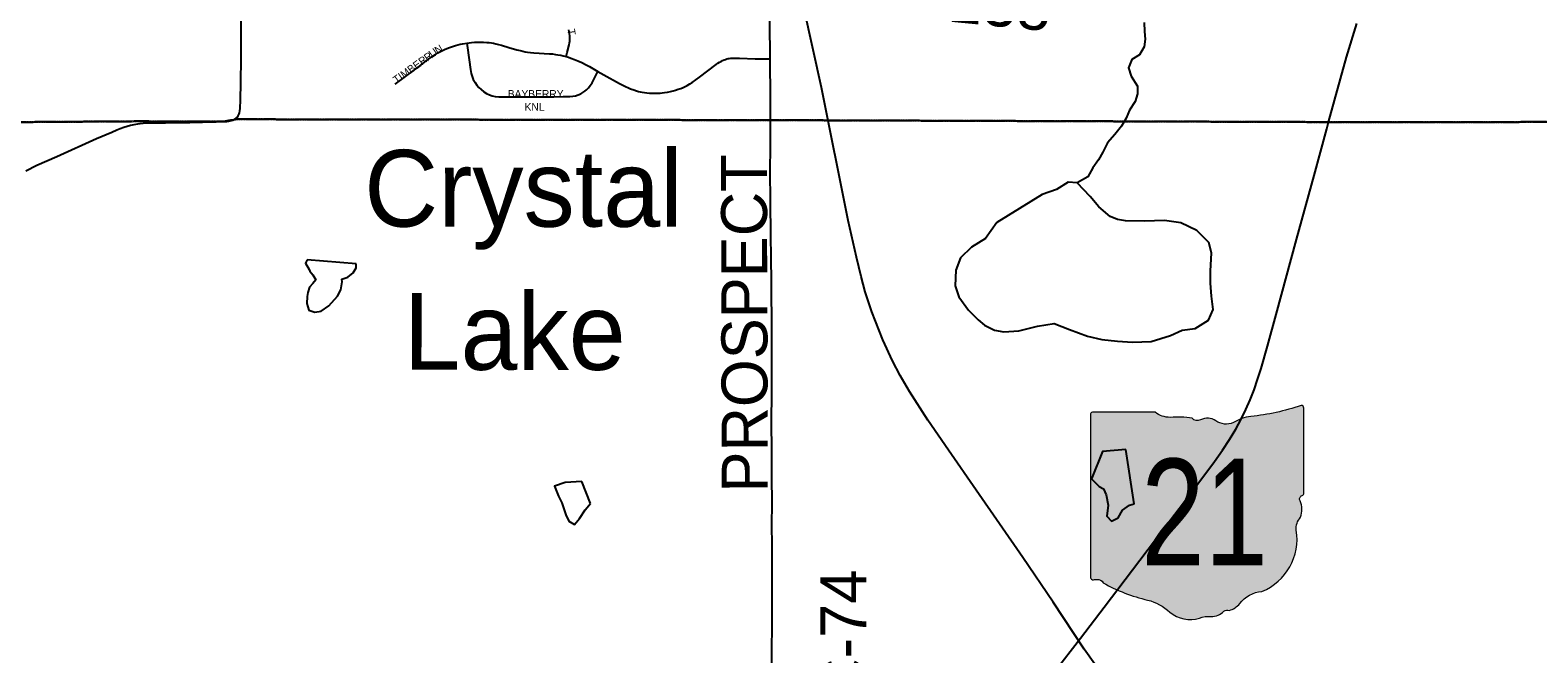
# Model space of a CAD drawing. Header units: feet. Extents: x 2113747 to 2516209, y 960708 to 1356798.
# Tile 99 of 206: x 2310362 to 2320205, y 1140798 to 1144868. Entities that reach past the tile are written whole.
import ezdxf
from ezdxf.enums import TextEntityAlignment as Align

# ---------------------------------------------------------------- set-up
doc = ezdxf.new("R2010")
doc.units = ezdxf.units.FT
doc.header["$LTSCALE"] = 50
doc.header["$MEASUREMENT"] = 0
doc.linetypes.add('OhDOT_USTN3', pattern=[0.22, 0.165, -0.055])
doc.linetypes.add('rr2', pattern=[0])
for name, color, linetype in [('0_Xref', 7, 'Continuous'), ('GM_X_County_Road', 3, 'Continuous'), ('GM_X_County_Road_Text', 3, 'Continuous'), ('GM_X_Minor_Lake', 5, 'Continuous'), ('GM_X_Minor_Lake_Text', 5, 'Continuous'), ('GM_X_Minor_River', 5, 'Continuous'), ('GM_X_Rail_Line', 251, 'rr2'), ('GM_X_State_Location', 251, 'Continuous'), ('GM_X_State_Route', 1, 'Continuous'), ('GM_X_State_Shield', 251, 'Continuous'), ('GM_X_Township', 251, 'OhDOT_USTN3'), ('GM_X_Township_Road', 4, 'Continuous'), ('GM_X_Township_Subdivision', 4, 'Continuous'), ('GM_X_Township_Subdivision_Text', 4, 'Continuous')]:
    doc.layers.add(name, color=color, linetype=linetype)
doc.styles.add('Styledgn030', font='dgn030.shx')
doc.styles.add('Styledgn031', font='dgn031.shx')

# ---------------------------------------------------------------- blocks, each defined once
blk = doc.blocks.new('M1-H5_222')
at = {"layer": 'GM_X_State_Shield', "linetype": 'Continuous', "true_color": 0x1e0000}
h = blk.add_hatch(color=18, dxfattribs=at)
edge = h.paths.add_edge_path()
edge.add_line((711.5512748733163, 89.69038223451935), (711.5512748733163, 642.4292893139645))
edge.add_line((711.5512748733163, 642.4292893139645), (711.4519030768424, 642.5278091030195))
edge.add_arc((696.1098771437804, 644.7216615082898), 15.49808853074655, 351.8620861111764, 457.7380000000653)
edge.add_line((694.0231617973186, 660.0786262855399), (694.0231846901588, 660.0786317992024))
edge.add_arc((215.6435505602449, 2056.797888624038), 1476.371144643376, 275.84446944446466, 288.906452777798, ccw=False)
edge.add_line((365.980108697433, 588.1009573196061), (365.9801066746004, 588.1009594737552))
edge.add_arc((403.9586955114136, 293.5157865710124), 297.023226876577, 97.346180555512, 120.7688527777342)
edge.add_line((252.0087886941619, 548.7294678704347), (252.0087824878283, 548.7294645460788))
edge.add_arc((204.6127072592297, 651.1715615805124), 112.8750246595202, 233.8562055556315, 294.82819166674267, ccw=False)
edge.add_line((138.0374625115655, 560.0205441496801), (138.037465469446, 560.0205424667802))
edge.add_arc((83.506273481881, 483.6645863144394), 93.82900905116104, 54.4666833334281, 119.1411305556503)
edge.add_line((37.81506425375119, 565.6169892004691), (37.8150645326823, 565.6169886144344))
edge.add_arc((17.25471621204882, 605.7913352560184), 45.12987980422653, 219.7920611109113, 297.10236944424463, ccw=False)
edge.add_line((-17.42182925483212, 576.9080659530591), (-17.42182979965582, 576.9080661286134))
edge.add_arc((-110.2402786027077, 23.03722839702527), 561.5943102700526, 80.48669166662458, 94.98826944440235)
edge.add_line((-159.0719053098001, 582.5045121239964), (-159.0719000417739, 582.5044846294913))
edge.add_arc((-162.1074610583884, 738.908484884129), 156.4334552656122, 231.6195055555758, 271.1118833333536, ccw=False)
edge.add_line((-259.2340128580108, 616.2795369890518), (-259.2015184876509, 616.2440637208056))
edge.add_line((-259.2015184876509, 616.2440637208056), (-666.9041242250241, 616.2440637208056))
edge.add_line((-666.9041242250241, 616.2440637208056), (-666.9412597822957, 616.2795633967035))
edge.add_arc((-664.6604070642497, 600.3135952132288), 16.1280634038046, 98.1301027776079, 188.1301027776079)
edge.add_line((-680.6263752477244, 598.0327424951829), (-680.6072733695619, 598.0636480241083))
edge.add_line((-680.6072733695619, 598.0636480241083), (-680.6072733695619, -458.5712582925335))
edge.add_line((-680.6072733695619, -458.5712582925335), (-680.6263743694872, -458.6079740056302))
edge.add_arc((-664.5151342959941, -460.8841950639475), 16.27123962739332, 171.9583861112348, 258.3066138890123)
edge.add_line((-667.8128957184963, -476.8177448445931), (-667.8128982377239, -476.8177416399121))
edge.add_arc((-662.0481153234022, -352.7818432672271), 124.169790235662, 267.3389944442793, 280.6038555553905)
edge.add_line((-639.1987016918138, -474.8311820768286), (-639.1987019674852, -474.831181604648))
edge.add_arc((-636.6434350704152, -519.531103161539), 44.77289778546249, 29.74838055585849, 93.27174722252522, ccw=False)
edge.add_line((-597.7710303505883, -497.315151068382), (-597.7710260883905, -497.315154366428))
edge.add_arc((-71.36636178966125, 429.8114385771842), 1066.145201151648, 240.4129222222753, 257.1985000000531)
edge.add_line((-307.596447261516, -609.8331817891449), (-307.5964406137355, -609.8331830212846))
edge.add_arc((-389.2220105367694, -933.2680402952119), 333.5758393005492, 47.18415555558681, 75.83597222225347, ccw=False)
edge.add_line((-162.5091320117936, -688.5761702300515), (-162.5091265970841, -688.5761749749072))
edge.add_arc((-28.44017917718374, -524.7737584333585), 211.673603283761, 230.7003722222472, 286.291836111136)
edge.add_line((30.94060543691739, -727.9476660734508), (30.94060344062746, -727.9476635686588))
edge.add_arc((93.86574833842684, -890.0948709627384), 173.9289818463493, 85.69512222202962, 111.2099472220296, ccw=False)
edge.add_line((106.9214873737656, -716.6565868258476), (106.9214872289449, -716.6565896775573))
edge.add_arc((109.328603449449, -603.9020136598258), 112.7802669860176, 268.7770194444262, 315.5492722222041)
edge.add_line((189.8371287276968, -682.8815425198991), (189.8371289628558, -682.8815423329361))
edge.add_arc((211.3496800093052, -706.2366200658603), 31.75294487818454, 65.75173055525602, 132.6484222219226, ccw=False)
edge.add_line((224.3903386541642, -677.2850962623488), (224.3903387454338, -677.285096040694))
edge.add_arc((197.810206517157, -560.9801045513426), 119.3036230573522, 282.8731916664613, 323.2771111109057)
edge.add_line((293.436455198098, -632.3171569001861), (293.4364594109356, -632.3171512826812))
edge.add_arc((454.0505528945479, -755.2192038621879), 202.2419381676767, 94.40312222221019, 142.576749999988, ccw=False)
edge.add_line((438.5237596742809, -553.5741685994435), (438.5237560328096, -553.574169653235))
edge.add_arc((298.347410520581, -211.9398530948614), 369.2741719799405, 292.3088861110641, 368.9858388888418)
edge.add_line((663.0894711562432, -154.2627927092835), (663.0894695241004, -154.2627859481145))
edge.add_arc((767.0788936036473, -141.6241802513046), 104.7546403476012, 136.8064972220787, 186.9295944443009, ccw=False)
edge.add_line((690.707915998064, -69.92335421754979), (690.7079167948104, -69.92335321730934))
edge.add_arc((555.3839252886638, -20.75759949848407), 143.978658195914, 340.0329638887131, 383.6495666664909)
edge.add_line((687.2706862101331, 36.99823405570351), (687.2706862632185, 36.99823372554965))
edge.add_arc((707.9709234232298, 49.11239851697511), 23.98442842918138, 107.943983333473, 210.3369666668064, ccw=False)
edge.add_line((700.5816322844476, 71.93018069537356), (700.5816327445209, 71.93017908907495))
edge.add_arc((695.0167986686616, 87.5547599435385), 16.58598520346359, 289.6038111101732, 367.7341305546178)
edge.add_line((711.4519046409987, 89.78684346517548), (711.4156001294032, 89.82605697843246))
edge.add_line((711.4156001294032, 89.82605697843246), (711.5512748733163, 89.69038223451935))
at = {"layer": 'GM_X_State_Shield', "color": 7, "linetype": 'Continuous', "lineweight": 13, "flags": 128}
blk.add_lwpolyline([(711.5512748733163, 89.69038223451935), (711.5512748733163, 642.4292893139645), (711.4519030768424, 642.5278091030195, 0.4979057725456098), (694.0231617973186, 660.0786262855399), (694.0231846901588, 660.0786317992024, -0.05705544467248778), (365.980108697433, 588.1009573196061), (365.9801066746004, 588.1009594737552, 0.1025580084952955), (252.0087886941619, 548.7294678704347), (252.0087824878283, 548.7294645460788, -0.272499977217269), (138.0374625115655, 560.0205441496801), (138.037465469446, 560.0205424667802, 0.2899328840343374), (37.81506425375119, 565.6169892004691), (37.8150645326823, 565.6169886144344, -0.3507354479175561), (-17.42182925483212, 576.9080659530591), (-17.42182979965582, 576.9080661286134, 0.06335965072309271), (-159.0719053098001, 582.5045121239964), (-159.0719000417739, 582.5044846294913, -0.1740440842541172), (-259.2340128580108, 616.2795369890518), (-259.2015184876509, 616.2440637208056), (-666.9041242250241, 616.2440637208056), (-666.9412597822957, 616.2795633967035, 0.414213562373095), (-680.6263752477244, 598.0327424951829), (-680.6072733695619, 598.0636480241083), (-680.6072733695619, -458.5712582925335), (-680.6263743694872, -458.6079740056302, 0.3956667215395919), (-667.8128957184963, -476.8177448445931), (-667.8128982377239, -476.8177416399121, 0.05794359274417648), (-639.1987016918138, -474.8311820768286), (-639.1987019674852, -474.831181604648, -0.2844960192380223), (-597.7710303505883, -497.315151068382), (-597.7710260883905, -497.315154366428, 0.0733721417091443), (-307.596447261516, -609.8331817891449), (-307.5964406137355, -609.8331830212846, -0.1256725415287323), (-162.5091320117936, -688.5761702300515), (-162.5091265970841, -688.5761749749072, 0.2474354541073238), (30.94060543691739, -727.9476660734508), (30.94060344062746, -727.9476635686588, -0.1117916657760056), (106.9214873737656, -716.6565868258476), (106.9214872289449, -716.6565896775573, 0.2069637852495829), (189.8371287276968, -682.8815425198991), (189.8371289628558, -682.8815423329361, -0.3004743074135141), (224.3903386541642, -677.2850962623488), (224.3903387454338, -677.285096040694, 0.1781447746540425), (293.436455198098, -632.3171569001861), (293.4364594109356, -632.3171512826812, -0.213348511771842), (438.5237596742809, -553.5741685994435), (438.5237560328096, -553.574169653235, 0.3476349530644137), (663.0894711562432, -154.2627927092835), (663.0894695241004, -154.2627859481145, -0.2222582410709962), (690.707915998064, -69.92335421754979), (690.7079167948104, -69.92335321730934, 0.1926447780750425), (687.2706862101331, 36.99823405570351), (687.2706862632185, 36.99823372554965, -0.4790820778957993), (700.5816322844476, 71.93018069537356), (700.5816327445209, 71.93017908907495, 0.354758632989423), (711.4519046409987, 89.78684346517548), (711.4156001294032, 89.82605697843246), (711.5512748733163, 89.69038223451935)], format="xyb", dxfattribs=at)
at = {"layer": 'GM_X_State_Shield', "color": 9, "linetype": 'Continuous', "lineweight": 13, "style": 'Styledgn030', "width": 0.8}
blk.add_text('21', height=696.0951421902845, dxfattribs=at).set_placement((64.340741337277, -384.0604357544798), align=Align.CENTER)
blk = doc.blocks.new('POR')
at = {"layer": 'GM_X_County_Road', "flags": 128}
for points in [[(2315192.384041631, 1144680.781499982), (2315189.989033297, 1144921.168158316), (2315188.939166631, 1145012.801833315), (2315186.675391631, 1145084.652083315), (2315184.608466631, 1145163.228041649), (2315181.688524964, 1145359.848383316), (2315175.783024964, 1145608.830824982), (2315174.109799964, 1145649.742816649)], [(2315194.647816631, 1144280.421408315), (2315194.680624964, 1144299.154966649), (2315194.286924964, 1144420.611416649), (2315192.384041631, 1144680.781499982)], [(2315202.849899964, 1142296.173408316), (2315204.39189163, 1142515.431499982), (2315205.080866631, 1142708.935049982), (2315203.932574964, 1142857.458374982), (2315203.702916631, 1143001.027641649), (2315202.948324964, 1143125.666499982), (2315202.71866663, 1143234.262083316), (2315198.945708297, 1143375.961274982), (2315197.239674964, 1143537.181424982), (2315195.271174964, 1143743.709883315), (2315194.221308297, 1143955.454866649), (2315194.286924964, 1144099.450641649), (2315194.647816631, 1144280.421408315)], [(2315203.768533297, 1140126.328666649), (2315204.129424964, 1140235.810074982), (2315204.359083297, 1140317.765291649), (2315203.702916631, 1140414.353024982), (2315204.424699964, 1140527.673008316), (2315203.145174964, 1140639.188533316), (2315203.571683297, 1140733.971808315), (2315204.621549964, 1140845.060824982), (2315205.408949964, 1140959.233824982), (2315206.688474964, 1141087.022283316), (2315206.524433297, 1141184.233374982), (2315205.179291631, 1141290.335524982), (2315205.244908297, 1141385.512499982), (2315205.376141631, 1141510.118549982), (2315204.654358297, 1141634.823024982), (2315205.441758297, 1141782.919841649), (2315203.834149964, 1141949.717408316), (2315203.145174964, 1142136.692099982), (2315202.849899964, 1142296.173408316)]]:
    blk.add_lwpolyline(points, dxfattribs=at)
at = {"layer": 'GM_X_Minor_Lake'}
for p, q in [((2316969.599999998, 1143795.73), (2316673.699999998, 1143611.83)), ((2312491.069999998, 1143343.39), (2312171.139999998, 1143368.99)), ((2317569.929999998, 1141777.66), (2317513.999999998, 1142131.9)), ((2314020.569999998, 1141778.4), (2313962.989999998, 1141922.09))]:
    blk.add_line(p, q, dxfattribs=at)
at = {"layer": 'GM_X_Minor_Lake', "flags": 128}
for points in [[(2316673.699999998, 1143611.83), (2316598.859999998, 1143508.71), (2316507.509999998, 1143451.51), (2316436.289999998, 1143382.5), (2316405.189999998, 1143301.94), (2316400.329999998, 1143199.63), (2316425.129999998, 1143127.74), (2316488.089999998, 1143040.25), (2316550.779999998, 1142976.82), (2316593.149999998, 1142943.23), (2316657.509999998, 1142909.89), (2316719.619999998, 1142898.59), (2316815.529999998, 1142905.72), (2316939.169999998, 1142935.23), (2317046.959999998, 1142952.53), (2317147.369999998, 1142913.6), (2317263.829999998, 1142870.84), (2317358.039999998, 1142849.89), (2317460.149999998, 1142839.04), (2317558.209999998, 1142832.17), (2317680.139999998, 1142835.59), (2317807.679999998, 1142875.17), (2317883.279999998, 1142910.14), (2317967.139999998, 1142921.14), (2318054.529999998, 1142974.29), (2318085.739999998, 1143044.83), (2318074.779999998, 1143130.91), (2318067.829999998, 1143217.05), (2318066.959999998, 1143295.24), (2318073.649999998, 1143413.61), (2318056.899999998, 1143481.59), (2317978.029999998, 1143560.87), (2317873.499999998, 1143609.78), (2317767.329999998, 1143626.59), (2317637.419999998, 1143621.06), (2317513.409999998, 1143623.62), (2317461.339999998, 1143631.04), (2317413.109999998, 1143652.54), (2317338.439999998, 1143713.82), (2317281.699999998, 1143781.33), (2317196.729999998, 1143870.57), (2317138.669999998, 1143875.9), (2317063.229999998, 1143826.91), (2316969.599999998, 1143795.73)], [(2312171.139999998, 1143368.99), (2312159.329999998, 1143346.87), (2312183.629999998, 1143305.01), (2312187.699999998, 1143295.02), (2312207.869999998, 1143271.14), (2312226.099999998, 1143239.24), (2312208.299999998, 1143215.07), (2312186.509999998, 1143190.88), (2312174.769999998, 1143156.74), (2312170.999999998, 1143128.68), (2312169.329999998, 1143084.61), (2312181.659999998, 1143040.64), (2312221.729999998, 1143026.93), (2312261.649999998, 1143033.24), (2312311.339999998, 1143067.67), (2312368.789999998, 1143132.19), (2312390.469999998, 1143172.41), (2312400.059999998, 1143224.54), (2312397.929999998, 1143242.55), (2312435.799999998, 1143254.86), (2312471.549999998, 1143283.17), (2312491.269999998, 1143317.36), (2312491.069999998, 1143343.39)], [(2317513.999999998, 1142131.9), (2317362.179999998, 1142118.11), (2317290.169999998, 1141940.82), (2317340.729999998, 1141889.28), (2317368.869999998, 1141875.58), (2317387.309999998, 1141835.69), (2317400.069999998, 1141767.66), (2317390.879999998, 1141695.38), (2317421.219999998, 1141663.66), (2317464.959999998, 1141686.22), (2317492.419999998, 1141734.65), (2317540.049999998, 1141767.3), (2317569.929999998, 1141777.66)], [(2313962.989999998, 1141922.09), (2313855.069999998, 1141916.83), (2313785.349999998, 1141891.95), (2313812.079999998, 1141826.1), (2313832.569999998, 1141782.23), (2313859.419999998, 1141704.35), (2313877.859999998, 1141664.46), (2313916.099999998, 1141642.86), (2313947.659999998, 1141681.32), (2313985.029999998, 1141737.89), (2314020.569999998, 1141778.4)]]:
    blk.add_lwpolyline(points, dxfattribs=at)
at = {"layer": 'GM_X_Minor_River', "flags": 128}
blk.add_lwpolyline([(2317634.999999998, 1144918.28), (2317637.669999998, 1144858.16), (2317640.219999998, 1144808.06), (2317634.779999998, 1144757.87), (2317605.349999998, 1144707.41), (2317553.699999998, 1144676.73), (2317532.299999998, 1144622.34), (2317550.919999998, 1144566.42), (2317591.619999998, 1144502.73), (2317592.189999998, 1144452.62), (2317576.739999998, 1144402.31), (2317539.379999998, 1144345.74), (2317517.969999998, 1144293.35), (2317486.549999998, 1144240.86), (2317443.179999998, 1144186.21), (2317395.779999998, 1144131.53), (2317364.469999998, 1144071.01), (2317337.029999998, 1144020.57), (2317299.599999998, 1143970), (2317266.259999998, 1143911.47), (2317196.729999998, 1143870.57)], dxfattribs=at)
at = {"layer": 'GM_X_Rail_Line', "flags": 128}
blk.add_lwpolyline([(2320959.082098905, 1135466.587977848), (2320804.998380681, 1135650.188695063), (2320166.76659819, 1136588.332246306), (2319015.107059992, 1138270.44659984), (2318625.098529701, 1138835.472808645), (2317762.164143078, 1140096.518395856), (2317243.963412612, 1140827.347474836), (2317041.120826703, 1141134.774614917), (2316843.029335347, 1141425.686119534), (2316537.402462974, 1141866.015206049), (2316357.422193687, 1142126.364023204), (2316221.588028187, 1142323.323563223), (2316102.733133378, 1142510.095540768), (2316042.739710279, 1142614.235067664), (2315991.801898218, 1142709.884959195), (2315928.978596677, 1142846.285100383), (2315857.099684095, 1143029.095248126), (2315814.085531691, 1143159.835632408), (2315788.050649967, 1143259.447353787), (2315756.356011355, 1143386.225908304), (2315703.154296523, 1143626.199601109), (2315527.816491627, 1144492.793765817), (2315414.731133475, 1145005.68483923), (2315250.000493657, 1145755.431858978), (2315035.405443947, 1146742.92526166), (2314968.622752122, 1147036.76910603), (2314942.800111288, 1147136.497925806), (2314913.415726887, 1147242.459796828), (2314889.770211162, 1147328.905337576), (2314821.700830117, 1147508.700128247), (2314783.412086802, 1147600.415025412), (2314740.67116404, 1147690.349050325), (2314689.02588237, 1147792.749177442), (2314634.709293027, 1147887.135381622), (2314589.297062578, 1147961.041561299), (2314534.090037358, 1148044.742533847), (2314476.211704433, 1148126.662636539), (2314419.223807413, 1148200.568815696), (2314346.208064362, 1148288.721968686), (2314285.658423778, 1148358.175968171), (2314204.628757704, 1148443.657813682), (2314106.680809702, 1148538.044018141), (2314018.527656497, 1148617.292812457), (2313912.565785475, 1148700.993786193), (2313800.370863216, 1148783.804324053), (2313718.450761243, 1148837.230478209), (2313644.544582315, 1148884.423578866), (2313567.076659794, 1148928.054938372), (2313431.730404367, 1149001.070681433), (2313158.366585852, 1149134.636065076), (2312992.919723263, 1149218.309504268)], dxfattribs=at)
at = {"layer": 'GM_X_State_Route', "flags": 128}
blk.add_lwpolyline([(2317047.763404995, 1140678.058407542), (2317218.397049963, 1140900.113208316), (2317373.87574163, 1141103.459258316), (2317557.766449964, 1141346.995516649), (2317709.340949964, 1141544.993808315), (2317863.343266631, 1141745.255874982), (2317992.378441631, 1141915.038999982), (2318093.821808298, 1142052.309066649), (2318146.741649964, 1142127.505766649), (2318192.115574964, 1142196.042374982), (2318233.093183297, 1142263.496308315), (2318269.05111663, 1142330.064416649), (2318299.300399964, 1142392.203399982), (2318326.793783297, 1142455.589099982), (2318351.793733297, 1142519.959049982), (2318375.448541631, 1142588.364424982), (2318397.791016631, 1142660.575566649), (2318438.834241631, 1142805.949291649), (2318495.986358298, 1143011.493499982), (2318629.942783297, 1143502.174933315), (2318744.082974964, 1143920.054674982), (2318826.235041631, 1144224.220733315), (2318838.406933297, 1144267.823008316), (2318956.582549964, 1144691.903524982), (2319022.855383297, 1144911.850591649)], dxfattribs=at)
at = {"layer": 'GM_X_Township', "flags": 128}
for points in [[(2298939.301504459, 1168800.085069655), (2299325.970550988, 1168799.366696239), (2299913.952437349, 1168806.127110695), (2309530.217540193, 1168866.870020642), (2311770.234993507, 1168874.931894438), (2313730.972370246, 1168875.470770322), (2318230.36721363, 1168931.33672589), (2322514.88788185, 1168974.462541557), (2325525.469336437, 1169000.110978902), (2325636.833735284, 1169001.657706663), (2325683.235568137, 1169007.844617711), (2328233.34529981, 1168990.140212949), (2328408.376027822, 1168988.925043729), (2328446.725761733, 1160089.794630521), (2328460.370255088, 1159751.363463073), (2328502.448618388, 1154820.567263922), (2328524.642545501, 1151477.919868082), (2328569.461898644, 1144727.636634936), (2328572.115163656, 1144328.025996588), (2328490.704541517, 1144329.964344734), (2323107.752191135, 1144286.4294996), (2321217.089314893, 1144268.779892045), (2318839.84881584, 1144267.822976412), (2315176.139933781, 1144280.449305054), (2311712.350824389, 1144286.13943115), (2311620.588569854, 1144271.650654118), (2311058.688907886, 1144272.848293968), (2303719.233428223, 1144223.608295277), (2299033.227034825, 1144175.620420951), (2299031.810734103, 1145317.069037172), (2299047.555012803, 1152560.662163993), (2299028.441650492, 1155427.913105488), (2298994.49293728, 1162899.30744737), (2298977.508323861, 1164715.212954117), (2298939.301504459, 1168800.085069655)], [(2299033.227034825, 1144175.620420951), (2303719.233428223, 1144223.608295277), (2311058.688907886, 1144272.848293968), (2311620.588569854, 1144271.650654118), (2311712.350824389, 1144286.13943115), (2315176.139933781, 1144280.449305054), (2318839.84881584, 1144267.822976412), (2321217.089314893, 1144268.779892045), (2323107.752191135, 1144286.4294996), (2328490.704541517, 1144329.964344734), (2328572.115163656, 1144328.025996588), (2328612.432805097, 1142470.23559938), (2328629.800404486, 1142400.765201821), (2328634.76257574, 1142304.002862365), (2328650.612747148, 1136741.751195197), (2328653.428449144, 1134140.72519186), (2328656.582236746, 1131227.390054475), (2328663.377343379, 1124950.358936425), (2328669.544919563, 1119253.013816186), (2328670.365789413, 1118494.729086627), (2325058.409407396, 1118507.369827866), (2321212.393813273, 1118516.465948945), (2314609.74421485, 1118562.644737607), (2311596.430626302, 1118575.306384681), (2308266.635182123, 1118588.986552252), (2305446.649817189, 1118586.083851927), (2305354.900161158, 1118576.673630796), (2305256.092839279, 1118586.083851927), (2302815.343662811, 1118636.675957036), (2300973.57354521, 1118651.109938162), (2299393.191547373, 1118653.465534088), (2299079.526133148, 1118653.933059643), (2299075.465590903, 1121791.676637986), (2299062.96789356, 1131449.147788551), (2299058.865456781, 1134619.264950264), (2299057.886243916, 1135375.941939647), (2299057.83011154, 1135394.523111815), (2299044.260254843, 1139886.473434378), (2299046.140617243, 1140060.406956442), (2299047.753069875, 1140209.558824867), (2299047.578417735, 1140749.871201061), (2299047.540106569, 1140868.392492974), (2299033.924550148, 1144014.450114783), (2299033.227034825, 1144175.620420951)]]:
    blk.add_lwpolyline(points, dxfattribs=at)
at = {"layer": 'GM_X_Township_Road', "flags": 128}
for points in [[(2311660.271683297, 1144272.875491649), (2311684.976358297, 1144279.568391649), (2311698.690241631, 1144287.343966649), (2311710.107541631, 1144294.594608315), (2311717.095716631, 1144301.845249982), (2311720.376549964, 1144307.914791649), (2311722.902791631, 1144312.770424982), (2311726.085199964, 1144320.545999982), (2311728.348974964, 1144329.076166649), (2311730.579941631, 1144341.740183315), (2311732.581249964, 1144355.749341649), (2311736.354208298, 1144411.950016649), (2311737.37126663, 1144523.695199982), (2311739.53661663, 1144684.456033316), (2311739.077299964, 1144776.417791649), (2311739.011683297, 1144900.892608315), (2311740.619291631, 1144989.343874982), (2311741.931624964, 1145061.620633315), (2311741.898816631, 1145133.766158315), (2311743.637658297, 1145238.654399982), (2311744.359441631, 1145488.128966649), (2311741.111416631, 1145628.942333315), (2311736.551058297, 1145722.150808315), (2311735.533999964, 1145742.984099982)], [(2310333.666724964, 1143949.483749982), (2310406.829308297, 1143985.966616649), (2310535.339549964, 1144044.102983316), (2310795.804908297, 1144160.933458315), (2310895.509433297, 1144202.665658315), (2310928.481808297, 1144216.477966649), (2310950.889899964, 1144225.631491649), (2310974.085391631, 1144233.669533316), (2310995.312383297, 1144240.657708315), (2311017.326774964, 1144246.760058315), (2311029.761133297, 1144249.253491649)], [(2311029.761133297, 1144249.253491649), (2311041.736174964, 1144251.648499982), (2311065.653449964, 1144255.487074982), (2311081.270216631, 1144257.718041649), (2311101.053641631, 1144259.653733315), (2311245.115033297, 1144263.426691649), (2311327.201483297, 1144265.001491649), (2311405.088466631, 1144266.051358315), (2311487.634233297, 1144267.166841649), (2311573.395216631, 1144269.627466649), (2311576.183924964, 1144269.693083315), (2311631.137883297, 1144270.513291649), (2311645.409508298, 1144271.300691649), (2311660.271683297, 1144272.875491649)]]:
    blk.add_lwpolyline(points, dxfattribs=at)
at = {"layer": 'GM_X_Township_Subdivision', "flags": 128}
for points in [[(2313860.825024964, 1144695.446824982), (2313867.48511663, 1144721.726299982), (2313880.411599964, 1144772.710449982), (2313882.544141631, 1144784.226174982), (2313884.643874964, 1144796.463683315), (2313885.693741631, 1144806.601458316), (2313886.054633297, 1144818.806158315), (2313885.332849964, 1144829.632908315), (2313883.626816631, 1144843.248366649), (2313881.527083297, 1144856.896633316), (2313878.377483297, 1144870.840174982)], [(2312745.013608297, 1144515.558733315), (2312811.909799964, 1144565.033699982), (2312894.455566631, 1144625.925966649), (2312956.561741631, 1144673.104349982), (2312991.469808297, 1144698.301149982), (2313007.873974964, 1144708.767008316), (2313024.639033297, 1144718.937591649), (2313037.204624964, 1144726.024191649), (2313053.149474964, 1144734.455933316), (2313067.814799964, 1144741.312874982), (2313082.775399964, 1144747.743308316), (2313100.393474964, 1144754.993949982), (2313119.291074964, 1144761.818083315), (2313138.155866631, 1144767.657966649), (2313154.461608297, 1144772.546408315), (2313170.406458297, 1144776.450599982), (2313185.038974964, 1144779.403349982), (2313212.663591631, 1144783.701241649)], [(2313212.663591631, 1144783.701241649), (2313243.700274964, 1144787.146116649), (2313262.56506663, 1144788.425641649), (2313280.511224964, 1144789.081808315), (2313298.358958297, 1144789.180233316), (2313321.521641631, 1144788.753724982), (2313343.962541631, 1144787.605433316), (2313358.660674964, 1144786.457141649), (2313372.997916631, 1144784.652683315), (2313387.007074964, 1144782.520141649), (2313403.017541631, 1144778.911224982), (2313419.881024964, 1144775.007033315), (2313440.058149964, 1144769.462424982), (2313486.416324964, 1144755.551691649), (2313540.025141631, 1144739.344374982), (2313560.891241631, 1144733.898191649), (2313578.542124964, 1144729.829958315), (2313592.780941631, 1144726.745974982), (2313609.381958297, 1144724.121308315), (2313628.607641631, 1144721.824724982), (2313650.622033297, 1144720.282733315), (2313752.163824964, 1144713.917916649), (2313771.258274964, 1144712.310308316), (2313791.041699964, 1144709.816874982), (2313808.03641663, 1144707.421866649), (2313826.310658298, 1144703.878566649), (2313842.878866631, 1144700.236841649), (2313860.825024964, 1144695.446824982)], [(2313212.663591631, 1144783.701241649), (2313216.731824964, 1144752.959833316), (2313236.974566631, 1144610.834133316), (2313241.895816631, 1144584.620274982), (2313247.670083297, 1144565.263358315), (2313255.347233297, 1144546.595416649), (2313266.502066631, 1144525.893358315), (2313277.853749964, 1144509.193916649), (2313290.977083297, 1144493.773999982), (2313305.740833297, 1144479.994499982), (2313324.343158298, 1144465.657258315), (2313341.633149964, 1144455.191399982), (2313359.940199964, 1144446.628424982), (2313379.034649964, 1144440.001141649), (2313398.719649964, 1144435.440783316), (2313421.980758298, 1144432.652074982), (2313458.398008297, 1144431.503783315), (2313547.078933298, 1144432.127141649), (2313665.156124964, 1144433.045774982), (2313766.894766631, 1144433.242624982), (2313780.018099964, 1144433.275433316), (2313842.288316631, 1144433.964408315), (2313885.267233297, 1144434.620574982), (2313905.345933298, 1144436.621883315), (2313923.259283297, 1144439.771483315), (2313939.23694163, 1144444.758349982), (2313956.559741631, 1144452.533924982), (2313970.700133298, 1144461.162516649), (2313983.003258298, 1144469.823916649), (2313994.420558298, 1144478.944633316), (2314007.182999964, 1144491.707074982), (2314019.026808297, 1144506.273974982), (2314030.444108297, 1144524.974724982), (2314054.623849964, 1144572.349958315), (2314068.042458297, 1144598.662241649)], [(2313860.825024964, 1144695.446824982), (2313875.785624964, 1144690.788041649), (2313891.861708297, 1144685.341858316), (2313914.860349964, 1144676.746074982), (2313937.465291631, 1144667.690974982), (2313964.138466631, 1144655.650316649), (2313991.041299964, 1144641.870816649), (2314013.186924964, 1144629.600499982), (2314068.042458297, 1144598.662241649)], [(2314068.042458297, 1144598.662241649), (2314107.609308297, 1144576.352574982), (2314208.527741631, 1144519.955049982), (2314231.329533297, 1144507.914391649), (2314248.947608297, 1144499.482649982), (2314267.779591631, 1144490.952483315), (2314282.412108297, 1144485.145408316), (2314302.293958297, 1144477.566683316), (2314319.780799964, 1144471.628374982), (2314333.560299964, 1144467.461716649), (2314345.469724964, 1144464.541774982), (2314358.625866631, 1144461.917108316), (2314371.749199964, 1144459.784566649), (2314388.25179163, 1144457.980108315), (2314404.819999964, 1144457.061474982), (2314424.734658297, 1144456.011608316), (2314444.518083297, 1144456.110033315), (2314458.953749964, 1144456.667774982), (2314474.340858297, 1144457.487983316), (2314488.579674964, 1144458.931549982), (2314504.032399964, 1144460.867241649), (2314523.094041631, 1144463.787183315), (2314542.647808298, 1144467.691374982), (2314560.233074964, 1144471.923649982), (2314576.177924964, 1144476.451199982), (2314593.467916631, 1144481.995808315), (2314609.084683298, 1144487.179524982), (2314624.406174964, 1144493.380299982), (2314638.743416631, 1144499.876349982), (2314652.358874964, 1144507.487883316), (2314668.008449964, 1144517.002299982), (2314682.903433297, 1144527.074458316), (2314731.328533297, 1144561.326358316), (2314840.842749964, 1144643.839316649), (2314851.603883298, 1144651.385233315), (2314862.824333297, 1144658.439024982), (2314872.601216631, 1144664.082058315), (2314882.804608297, 1144668.970499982), (2314892.384641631, 1144673.366816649), (2314901.439741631, 1144677.041349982), (2314910.002716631, 1144679.961291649), (2314918.532883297, 1144681.896983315), (2314926.111608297, 1144683.110891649), (2314936.839933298, 1144683.832674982), (2314947.10894163, 1144684.324799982), (2314966.400241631, 1144684.324799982), (2314992.876566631, 1144683.832674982), (2315094.45116663, 1144681.601708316), (2315192.384041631, 1144680.781499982)]]:
    blk.add_lwpolyline(points, dxfattribs=at)
at = {"color": 7, "linetype": 'Continuous', "lineweight": 0}
blk.add_blockref('M1-H5_222', (2317964.963625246, 1141758.618774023), dxfattribs=at)
at = {"layer": 'GM_X_County_Road_Text', "char_height": 300.0000000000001, "attachment_point": 7, "line_spacing_factor": 0.8, "style": 'Styledgn030'}
for s, insert, rotation in [('{\\Fdgn000|c0;\\C256;C-138}', (2315926.569637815, 1144960.683694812), 354.510728), ('{\\Fdgn000|c0;\\C256;PROSPECT}', (2315181.49600275, 1141850.955485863), 90.135025), ('{\\Fdgn000|c0;\\C256;C-74}', (2315825.170428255, 1140478.257146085), 90)]:
    blk.add_mtext(s, dxfattribs=dict(at, insert=insert, rotation=rotation))
at = {"layer": 'GM_X_Minor_Lake_Text', "attachment_point": 7, "line_spacing_factor": 0.8, "style": 'Styledgn031'}
for s, insert, char_height, rotation in [('{\\Fdgn000|c0;\\C256;Crystal}', (2312542.549799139, 1143434.938038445), 500.2181400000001, 359.9686916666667), ('{\\Fdgn000|c0;\\C256;Lake}', (2312799.659839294, 1142644.378295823), 500.2173600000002, 359.9687055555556)]:
    blk.add_mtext(s, dxfattribs=dict(at, insert=insert, char_height=char_height, rotation=rotation))
at = {"layer": 'GM_X_State_Location', "char_height": 1, "attachment_point": 5, "line_spacing_factor": 0.8, "style": 'Styledgn030'}
for s, insert in [('{\\Fdgn000|c0;\\C256;s}', (2317965.026430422, 1141758.618774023)), ('{\\Fdgn000|c0;\\C256;r}', (2317965.054506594, 1141758.618774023))]:
    blk.add_mtext(s, dxfattribs=dict(at, insert=insert))
at = {"layer": 'GM_X_State_Location', "insert": (2317814.139937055, 1141685.025918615), "char_height": 1, "attachment_point": 7, "rotation": 1e-05, "line_spacing_factor": 0.8, "style": 'Styledgn030'}
blk.add_mtext('{\\Fdgn000|c0;\\C256;5}', dxfattribs=at)
at = {"layer": 'GM_X_Township_Subdivision_Text', "char_height": 50.00000000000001, "attachment_point": 7, "line_spacing_factor": 0.8, "style": 'Styledgn030'}
for s, insert, rotation in [('{\\Fdgn000|c0;\\C256;T}', (2313868.587670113, 1144871.180217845), 279.30508399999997), ('{\\Fdgn000|c0;\\C256;TIMBER}', (2312753.814030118, 1144516.06766232), 35.786484), ('{\\Fdgn000|c0;\\C256;R}', (2312956.328822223, 1144661.34246865), 36.72904599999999), ('{\\Fdgn000|c0;\\C256;U}', (2312987.789695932, 1144684.820027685), 36.061119), ('{\\Fdgn000|c0;\\C256;N}', (2313021.167627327, 1144709.268459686), 30.99749), ('{\\Fdgn000|c0;\\C256;BAYBERRY}', (2313480.145942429, 1144426.584099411), 1e-05), ('{\\Fdgn000|c0;\\C256;KNL}', (2313590.135650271, 1144341.687418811), 1e-05)]:
    blk.add_mtext(s, dxfattribs=dict(at, insert=insert, rotation=rotation))

msp = doc.modelspace()

# ---------------------------------------------------------------- block references
at = {"layer": '0_Xref'}
msp.add_blockref('POR', (0, 0), dxfattribs=at)

doc.saveas('drawing.dxf')
